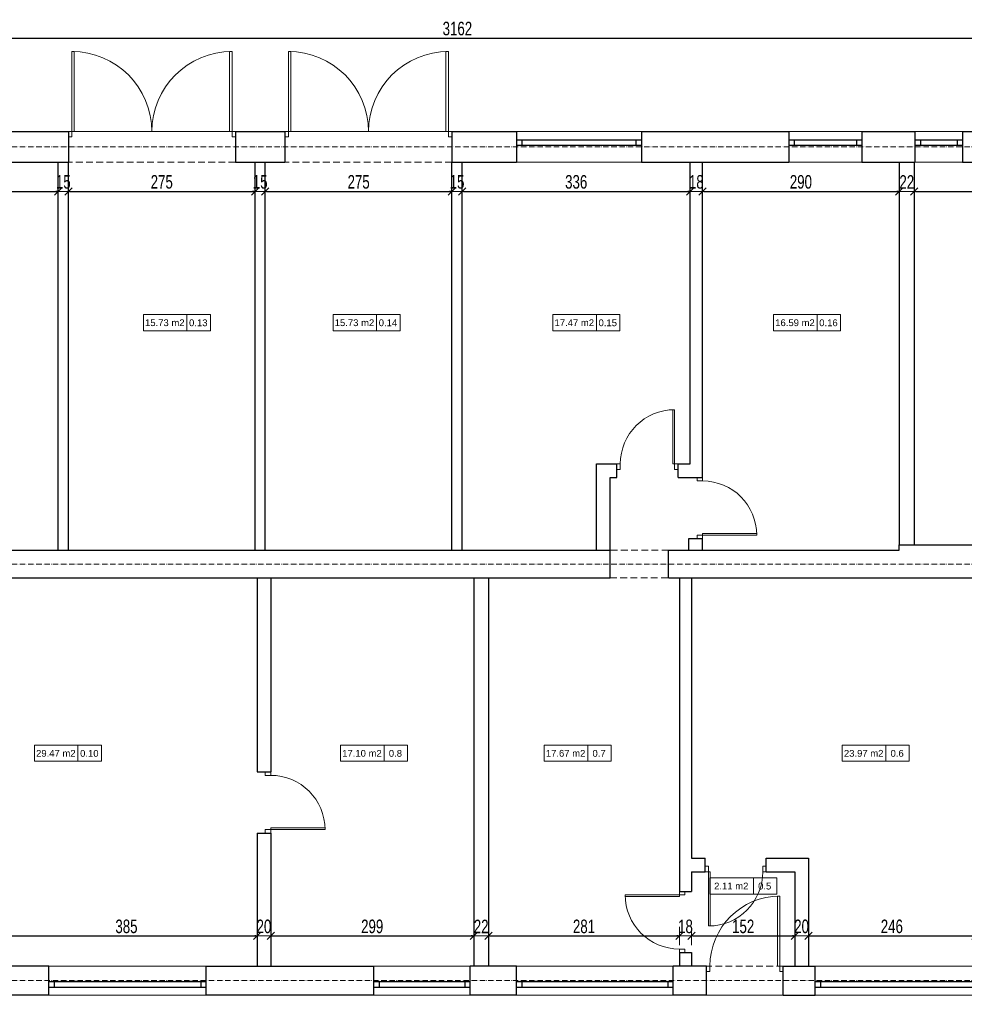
# Model space of a CAD drawing. Header units: inches. Extents: x -8638 to 29969, y -39 to 37625.
# Tile 15 of 18: x 18257 to 19648, y 13057 to 14508. Entities that reach past the tile are written whole.
import ezdxf
from ezdxf.enums import TextEntityAlignment as Align

# ---------------------------------------------------------------- set-up
doc = ezdxf.new("R2010")
doc.units = ezdxf.units.IN
doc.header["$MEASUREMENT"] = 0
doc.linetypes.add('DASHED', pattern=[15, 10, -5])
doc.linetypes.add('GAP', pattern=[3, 2, -0.5, 0, -0.5])
doc.layers.get('0').update_dxf_attribs({"lineweight": 0})
doc.layers.get('Defpoints').update_dxf_attribs({"lineweight": 0})
for name, color, linetype, lineweight in [('AA_OPIS_TABELKI_009', 7, 'Continuous', 0), ('AA_PRZ_SCIANY_030', 10, 'Continuous', 30), ('AA_PRZERYWANE', 251, 'DASHED', 0), ('AA_STOLARKA DRZW_009', 7, 'Continuous', 0), ('AA_WIDOK_009', 7, 'Continuous', 0), ('AA_WYMIAR', 157, 'Continuous', 0), ('isa_V9BAE0E40C946046_B19A2E0E40DD480C4L21BAE0E40DD48147Usr', 7, 'Continuous', 25)]:
    doc.layers.add(name, color=color, linetype=linetype, lineweight=lineweight)
doc.layers.add('AA_STOLARKA_OKNA', color=2, linetype='Continuous')
doc.styles.add('100ROMAN', font='arial.ttf', dxfattribs={"width": 0.7})
doc.styles.add('arial', font='arial.ttf', dxfattribs={"width": 0.9, "height": 1.5})
doc.dimstyles.new('1_100', dxfattribs={"dimtxt": 20, "dimasz": 1.8, "dimexe": 0.18, "dimexo": 0.0625, "dimgap": 4, "dimtad": 1, "dimtoh": 1, "dimdec": 0, "dimzin": 0, "dimdsep": 46, "dimtxsty": '100ROMAN', "dimblk": 'ST', "dimcen": 0, "dimse1": 1, "dimse2": 1, "dimclrd": 256, "dimclrt": 256, "dimadec": 0, "dimazin": 0, "dimtfac": 1, "dimtdec": 0, "dimtix": 1, "dimtofl": 0, "dimtmove": 1, "dimatfit": 2, "dimldrblk": 'DOTSMALL', "dimfxl": 1, "dimtolj": 1, "dimtzin": 0, "dimarcsym": 0})

# ---------------------------------------------------------------- blocks, each defined once
blk = doc.blocks.new('*U3509')
for points in [[(-85, 0), (-85, 8), (-90, 8), (-90, 0)], [(-7.5, 0), (-5, 0), (-5, -80), (-7.5, -80)], [(0, 0), (0, 8), (-5, 8), (-5, 0)]]:
    blk.add_lwpolyline(points, close=True)
blk.add_arc((-5, 0), 80, 180, 270)
blk = doc.blocks.new('*U3505')
for points in [[(-85, 0), (-85, 8), (-90, 8), (-90, 0)], [(-7.5, 0), (-5, 0), (-5, -80), (-7.5, -80)], [(0, 0), (0, 8), (-5, 8), (-5, 0)]]:
    blk.add_lwpolyline(points, close=True)
blk.add_arc((-5, 0), 80, 180, 270)
blk = doc.blocks.new('*U3511')
for points in [[(-108, 0), (-108, 8), (-113, 8), (-113, 0)], [(-8.3, 0), (-5, 0), (-5, -103), (-8.3, -103)], [(0, 0), (0, 8), (-5, 8), (-5, 0)]]:
    blk.add_lwpolyline(points, close=True)
blk.add_arc((-5, 0), 103, 180, 270)
blk = doc.blocks.new('*U3513')
for points in [[(-85, 0), (-85, 8), (-90, 8), (-90, 0)], [(-7.5, 0), (-5, 0), (-5, -80), (-7.5, -80)], [(0, 0), (0, 8), (-5, 8), (-5, 0)]]:
    blk.add_lwpolyline(points, close=True)
blk.add_arc((-5, 0), 80, 180, 270)
blk = doc.blocks.new('TABELKA POWIERZCHNIE')
at = {"layer": 'AA_OPIS_TABELKI_009'}
blk.add_line((656700946, 556572823.1), (656700946, 556572799.1), dxfattribs=at)
blk.add_lwpolyline([(656700881.9, 556572823.1), (656700980.5, 556572823.1), (656700980.5, 556572799.1), (656700881.9, 556572799.1)], close=True, dxfattribs=at)
at = {"layer": 'AA_OPIS_TABELKI_009', "style": 'arial'}
for tag, p in [('POW', (656700913.4, 556572805.9)), ('NR', (656700962.7, 556572805.8))]:
    blk.add_attdef(tag, text='', height=10, dxfattribs=at).set_placement(p, align=Align.CENTER)
blk = doc.blocks.new('ST')
at = {"color": 0}
for p, q in [((7.5, 0), (-7.5, 0)), ((-3, -3), (3, 3)), ((0, 7.5), (0, -7.5))]:
    blk.add_line(p, q, dxfattribs=at)
blk = doc.blocks.new('*D3518')
at = {"layer": 'AA_WYMIAR', "lineweight": -2}
blk.add_line((18017.3, 14254.9), (18311.7, 14254.9), dxfattribs=at)
at = {"layer": 'Defpoints', "color": 0}
for p in [(18015.5, 14298.2), (18313.5, 14298.2), (18313.5, 14254.9)]:
    blk.add_point(p, dxfattribs=at)
at = {"layer": 'AA_WYMIAR', "lineweight": -2, "xscale": 1.8, "yscale": 1.8, "zscale": 1.8, "rotation": 180}
blk.add_blockref('ST', (18015.5, 14254.9), dxfattribs=at)
at = {"layer": 'AA_WYMIAR', "lineweight": -2, "xscale": 1.8, "yscale": 1.8, "zscale": 1.8}
blk.add_blockref('ST', (18313.5, 14254.9), dxfattribs=at)
at = {"layer": 'AA_WYMIAR', "insert": (18164.5, 14268.9), "char_height": 20, "attachment_point": 5, "style": '100ROMAN'}
blk.add_mtext('\\A1;298', dxfattribs=at)
blk = doc.blocks.new('_DotSmall')
at = {"color": 0, "linetype": 'ByBlock', "const_width": 0.5}
blk.add_lwpolyline([(-0.0625, 0, 1), (0.0625, 0, 1)], format="xyb", close=True, dxfattribs=at)
blk = doc.blocks.new('*D3519')
at = {"layer": 'AA_WYMIAR', "lineweight": -2}
for p, q in [((18311.7, 14254.9), (18309.9, 14254.9)), ((18330.3, 14254.9), (18332.1, 14254.9))]:
    blk.add_line(p, q, dxfattribs=at)
at = {"layer": 'Defpoints', "color": 0}
for p in [(18313.5, 14298.2), (18328.5, 14298.2), (18328.5, 14254.9)]:
    blk.add_point(p, dxfattribs=at)
at = {"layer": 'AA_WYMIAR', "lineweight": -2, "xscale": 1.8, "yscale": 1.8, "zscale": 1.8}
blk.add_blockref('ST', (18313.5, 14254.9), dxfattribs=at)
at = {"layer": 'AA_WYMIAR', "lineweight": -2, "xscale": 1.8, "yscale": 1.8, "zscale": 1.8, "rotation": 180}
blk.add_blockref('ST', (18328.5, 14254.9), dxfattribs=at)
at = {"layer": 'AA_WYMIAR', "insert": (18321, 14268.9), "char_height": 20, "attachment_point": 5, "style": '100ROMAN'}
blk.add_mtext('\\A1;15', dxfattribs=at)
blk = doc.blocks.new('*D3520')
at = {"layer": 'AA_WYMIAR', "lineweight": -2}
blk.add_line((18330.3, 14254.9), (18601.7, 14254.9), dxfattribs=at)
at = {"layer": 'Defpoints', "color": 0}
for p in [(18328.5, 14298.2), (18603.5, 14298.2), (18603.5, 14254.9)]:
    blk.add_point(p, dxfattribs=at)
at = {"layer": 'AA_WYMIAR', "lineweight": -2, "xscale": 1.8, "yscale": 1.8, "zscale": 1.8, "rotation": 180}
blk.add_blockref('ST', (18328.5, 14254.9), dxfattribs=at)
at = {"layer": 'AA_WYMIAR', "lineweight": -2, "xscale": 1.8, "yscale": 1.8, "zscale": 1.8}
blk.add_blockref('ST', (18603.5, 14254.9), dxfattribs=at)
at = {"layer": 'AA_WYMIAR', "insert": (18466, 14268.9), "char_height": 20, "attachment_point": 5, "style": '100ROMAN'}
blk.add_mtext('\\A1;275', dxfattribs=at)
blk = doc.blocks.new('*D3521')
at = {"layer": 'AA_WYMIAR', "lineweight": -2}
for p, q in [((18601.7, 14254.9), (18599.9, 14254.9)), ((18620.3, 14254.9), (18622.1, 14254.9))]:
    blk.add_line(p, q, dxfattribs=at)
at = {"layer": 'Defpoints', "color": 0}
for p in [(18603.5, 14298.2), (18618.5, 14298.2), (18618.5, 14254.9)]:
    blk.add_point(p, dxfattribs=at)
at = {"layer": 'AA_WYMIAR', "lineweight": -2, "xscale": 1.8, "yscale": 1.8, "zscale": 1.8}
blk.add_blockref('ST', (18603.5, 14254.9), dxfattribs=at)
at = {"layer": 'AA_WYMIAR', "lineweight": -2, "xscale": 1.8, "yscale": 1.8, "zscale": 1.8, "rotation": 180}
blk.add_blockref('ST', (18618.5, 14254.9), dxfattribs=at)
at = {"layer": 'AA_WYMIAR', "insert": (18611, 14268.9), "char_height": 20, "attachment_point": 5, "style": '100ROMAN'}
blk.add_mtext('\\A1;15', dxfattribs=at)
blk = doc.blocks.new('*D3522')
at = {"layer": 'AA_WYMIAR', "lineweight": -2}
blk.add_line((18620.3, 14254.9), (18891.7, 14254.9), dxfattribs=at)
at = {"layer": 'Defpoints', "color": 0}
for p in [(18618.5, 14298.2), (18893.5, 14298.2), (18893.5, 14254.9)]:
    blk.add_point(p, dxfattribs=at)
at = {"layer": 'AA_WYMIAR', "lineweight": -2, "xscale": 1.8, "yscale": 1.8, "zscale": 1.8, "rotation": 180}
blk.add_blockref('ST', (18618.5, 14254.9), dxfattribs=at)
at = {"layer": 'AA_WYMIAR', "lineweight": -2, "xscale": 1.8, "yscale": 1.8, "zscale": 1.8}
blk.add_blockref('ST', (18893.5, 14254.9), dxfattribs=at)
at = {"layer": 'AA_WYMIAR', "insert": (18756, 14268.9), "char_height": 20, "attachment_point": 5, "style": '100ROMAN'}
blk.add_mtext('\\A1;275', dxfattribs=at)
blk = doc.blocks.new('*D3523')
at = {"layer": 'AA_WYMIAR', "lineweight": -2}
for p, q in [((18891.7, 14254.9), (18889.9, 14254.9)), ((18910.3, 14254.9), (18912.1, 14254.9))]:
    blk.add_line(p, q, dxfattribs=at)
at = {"layer": 'Defpoints', "color": 0}
for p in [(18893.5, 14298.2), (18908.5, 14298.2), (18908.5, 14254.9)]:
    blk.add_point(p, dxfattribs=at)
at = {"layer": 'AA_WYMIAR', "lineweight": -2, "xscale": 1.8, "yscale": 1.8, "zscale": 1.8}
blk.add_blockref('ST', (18893.5, 14254.9), dxfattribs=at)
at = {"layer": 'AA_WYMIAR', "lineweight": -2, "xscale": 1.8, "yscale": 1.8, "zscale": 1.8, "rotation": 180}
blk.add_blockref('ST', (18908.5, 14254.9), dxfattribs=at)
at = {"layer": 'AA_WYMIAR', "insert": (18901, 14268.9), "char_height": 20, "attachment_point": 5, "style": '100ROMAN'}
blk.add_mtext('\\A1;15', dxfattribs=at)
blk = doc.blocks.new('*D3524')
at = {"layer": 'AA_WYMIAR', "lineweight": -2}
blk.add_line((18910.3, 14254.9), (19242.7, 14254.9), dxfattribs=at)
at = {"layer": 'Defpoints', "color": 0}
for p in [(18908.5, 14298.2), (19244.5, 14298.2), (19244.5, 14254.9)]:
    blk.add_point(p, dxfattribs=at)
at = {"layer": 'AA_WYMIAR', "lineweight": -2, "xscale": 1.8, "yscale": 1.8, "zscale": 1.8, "rotation": 180}
blk.add_blockref('ST', (18908.5, 14254.9), dxfattribs=at)
at = {"layer": 'AA_WYMIAR', "lineweight": -2, "xscale": 1.8, "yscale": 1.8, "zscale": 1.8}
blk.add_blockref('ST', (19244.5, 14254.9), dxfattribs=at)
at = {"layer": 'AA_WYMIAR', "insert": (19076.5, 14268.9), "char_height": 20, "attachment_point": 5, "style": '100ROMAN'}
blk.add_mtext('\\A1;336', dxfattribs=at)
blk = doc.blocks.new('*D3525')
at = {"layer": 'AA_WYMIAR', "lineweight": -2}
for p, q in [((19242.7, 14254.9), (19240.9, 14254.9)), ((19264.3, 14254.9), (19266.1, 14254.9))]:
    blk.add_line(p, q, dxfattribs=at)
at = {"layer": 'Defpoints', "color": 0}
for p in [(19244.5, 14298.2), (19262.5, 14298.2), (19262.5, 14254.9)]:
    blk.add_point(p, dxfattribs=at)
at = {"layer": 'AA_WYMIAR', "lineweight": -2, "xscale": 1.8, "yscale": 1.8, "zscale": 1.8}
blk.add_blockref('ST', (19244.5, 14254.9), dxfattribs=at)
at = {"layer": 'AA_WYMIAR', "lineweight": -2, "xscale": 1.8, "yscale": 1.8, "zscale": 1.8, "rotation": 180}
blk.add_blockref('ST', (19262.5, 14254.9), dxfattribs=at)
at = {"layer": 'AA_WYMIAR', "insert": (19253.5, 14268.9), "char_height": 20, "attachment_point": 5, "style": '100ROMAN'}
blk.add_mtext('\\A1;18', dxfattribs=at)
blk = doc.blocks.new('*D3526')
at = {"layer": 'AA_WYMIAR', "lineweight": -2}
blk.add_line((19264.3, 14254.9), (19550.7, 14254.9), dxfattribs=at)
at = {"layer": 'Defpoints', "color": 0}
for p in [(19262.5, 14298.2), (19552.5, 14298.2), (19552.5, 14254.9)]:
    blk.add_point(p, dxfattribs=at)
at = {"layer": 'AA_WYMIAR', "lineweight": -2, "xscale": 1.8, "yscale": 1.8, "zscale": 1.8, "rotation": 180}
blk.add_blockref('ST', (19262.5, 14254.9), dxfattribs=at)
at = {"layer": 'AA_WYMIAR', "lineweight": -2, "xscale": 1.8, "yscale": 1.8, "zscale": 1.8}
blk.add_blockref('ST', (19552.5, 14254.9), dxfattribs=at)
at = {"layer": 'AA_WYMIAR', "insert": (19407.5, 14268.9), "char_height": 20, "attachment_point": 5, "style": '100ROMAN'}
blk.add_mtext('\\A1;290', dxfattribs=at)
blk = doc.blocks.new('*D3527')
at = {"layer": 'AA_WYMIAR', "lineweight": -2}
for p, q in [((19550.7, 14254.9), (19548.9, 14254.9)), ((19576.3, 14254.9), (19578.1, 14254.9))]:
    blk.add_line(p, q, dxfattribs=at)
at = {"layer": 'Defpoints', "color": 0}
for p in [(19552.5, 14298.2), (19574.5, 14298.2), (19574.5, 14254.9)]:
    blk.add_point(p, dxfattribs=at)
at = {"layer": 'AA_WYMIAR', "lineweight": -2, "xscale": 1.8, "yscale": 1.8, "zscale": 1.8}
blk.add_blockref('ST', (19552.5, 14254.9), dxfattribs=at)
at = {"layer": 'AA_WYMIAR', "lineweight": -2, "xscale": 1.8, "yscale": 1.8, "zscale": 1.8, "rotation": 180}
blk.add_blockref('ST', (19574.5, 14254.9), dxfattribs=at)
at = {"layer": 'AA_WYMIAR', "insert": (19563.5, 14268.9), "char_height": 20, "attachment_point": 5, "style": '100ROMAN'}
blk.add_mtext('\\A1;22', dxfattribs=at)
blk = doc.blocks.new('*D3528')
at = {"layer": 'AA_WYMIAR', "lineweight": -2}
blk.add_line((19576.3, 14254.9), (19815.7, 14254.9), dxfattribs=at)
at = {"layer": 'Defpoints', "color": 0}
for p in [(19574.5, 14298.2), (19817.5, 14298.2), (19817.5, 14254.9)]:
    blk.add_point(p, dxfattribs=at)
at = {"layer": 'AA_WYMIAR', "lineweight": -2, "xscale": 1.8, "yscale": 1.8, "zscale": 1.8, "rotation": 180}
blk.add_blockref('ST', (19574.5, 14254.9), dxfattribs=at)
at = {"layer": 'AA_WYMIAR', "lineweight": -2, "xscale": 1.8, "yscale": 1.8, "zscale": 1.8}
blk.add_blockref('ST', (19817.5, 14254.9), dxfattribs=at)
at = {"layer": 'AA_WYMIAR', "insert": (19696, 14268.9), "char_height": 20, "attachment_point": 5, "style": '100ROMAN'}
blk.add_mtext('\\A1;243', dxfattribs=at)
blk = doc.blocks.new('*D3541')
at = {"layer": 'AA_WYMIAR', "lineweight": -2}
blk.add_line((18223.3, 13157.5), (18604.7, 13157.5), dxfattribs=at)
at = {"layer": 'Defpoints', "color": 0}
for p in [(18606.5, 13157.5), (18221.5, 13113.2), (18606.5, 13113.2)]:
    blk.add_point(p, dxfattribs=at)
at = {"layer": 'AA_WYMIAR', "lineweight": -2, "xscale": 1.8, "yscale": 1.8, "zscale": 1.8, "rotation": 180}
blk.add_blockref('ST', (18221.5, 13157.5), dxfattribs=at)
at = {"layer": 'AA_WYMIAR', "lineweight": -2, "xscale": 1.8, "yscale": 1.8, "zscale": 1.8}
blk.add_blockref('ST', (18606.5, 13157.5), dxfattribs=at)
at = {"layer": 'AA_WYMIAR', "insert": (18414, 13171.5), "char_height": 20, "attachment_point": 5, "style": '100ROMAN'}
blk.add_mtext('\\A1;385', dxfattribs=at)
blk = doc.blocks.new('*D3542')
at = {"layer": 'AA_WYMIAR', "lineweight": -2}
for p, q in [((18604.7, 13157.5), (18602.9, 13157.5)), ((18628.3, 13157.5), (18630.1, 13157.5))]:
    blk.add_line(p, q, dxfattribs=at)
at = {"layer": 'Defpoints', "color": 0}
for p in [(18626.5, 13157.5), (18606.5, 13113.2), (18626.5, 13113.2)]:
    blk.add_point(p, dxfattribs=at)
at = {"layer": 'AA_WYMIAR', "lineweight": -2, "xscale": 1.8, "yscale": 1.8, "zscale": 1.8}
blk.add_blockref('ST', (18606.5, 13157.5), dxfattribs=at)
at = {"layer": 'AA_WYMIAR', "lineweight": -2, "xscale": 1.8, "yscale": 1.8, "zscale": 1.8, "rotation": 180}
blk.add_blockref('ST', (18626.5, 13157.5), dxfattribs=at)
at = {"layer": 'AA_WYMIAR', "insert": (18616.5, 13171.5), "char_height": 20, "attachment_point": 5, "style": '100ROMAN'}
blk.add_mtext('\\A1;20', dxfattribs=at)
blk = doc.blocks.new('*D3543')
at = {"layer": 'AA_WYMIAR', "lineweight": -2}
blk.add_line((18628.3, 13157.5), (18923.7, 13157.5), dxfattribs=at)
at = {"layer": 'Defpoints', "color": 0}
for p in [(18925.5, 13157.5), (18626.5, 13113.2), (18925.5, 13113.2)]:
    blk.add_point(p, dxfattribs=at)
at = {"layer": 'AA_WYMIAR', "lineweight": -2, "xscale": 1.8, "yscale": 1.8, "zscale": 1.8, "rotation": 180}
blk.add_blockref('ST', (18626.5, 13157.5), dxfattribs=at)
at = {"layer": 'AA_WYMIAR', "lineweight": -2, "xscale": 1.8, "yscale": 1.8, "zscale": 1.8}
blk.add_blockref('ST', (18925.5, 13157.5), dxfattribs=at)
at = {"layer": 'AA_WYMIAR', "insert": (18776, 13171.5), "char_height": 20, "attachment_point": 5, "style": '100ROMAN'}
blk.add_mtext('\\A1;299', dxfattribs=at)
blk = doc.blocks.new('*D3544')
at = {"layer": 'AA_WYMIAR', "lineweight": -2}
for p, q in [((18923.7, 13157.5), (18921.9, 13157.5)), ((18949.3, 13157.5), (18951.1, 13157.5))]:
    blk.add_line(p, q, dxfattribs=at)
at = {"layer": 'Defpoints', "color": 0}
for p in [(18947.5, 13157.5), (18925.5, 13113.2), (18947.5, 13113.2)]:
    blk.add_point(p, dxfattribs=at)
at = {"layer": 'AA_WYMIAR', "lineweight": -2, "xscale": 1.8, "yscale": 1.8, "zscale": 1.8}
blk.add_blockref('ST', (18925.5, 13157.5), dxfattribs=at)
at = {"layer": 'AA_WYMIAR', "lineweight": -2, "xscale": 1.8, "yscale": 1.8, "zscale": 1.8, "rotation": 180}
blk.add_blockref('ST', (18947.5, 13157.5), dxfattribs=at)
at = {"layer": 'AA_WYMIAR', "insert": (18936.5, 13171.5), "char_height": 20, "attachment_point": 5, "style": '100ROMAN'}
blk.add_mtext('\\A1;22', dxfattribs=at)
blk = doc.blocks.new('*D3545')
at = {"layer": 'AA_WYMIAR', "lineweight": -2}
blk.add_line((18949.3, 13157.5), (19226.7, 13157.5), dxfattribs=at)
at = {"layer": 'Defpoints', "color": 0}
for p in [(19228.5, 13157.5), (18947.5, 13113.2), (19228.5, 13113.2)]:
    blk.add_point(p, dxfattribs=at)
at = {"layer": 'AA_WYMIAR', "lineweight": -2, "xscale": 1.8, "yscale": 1.8, "zscale": 1.8, "rotation": 180}
blk.add_blockref('ST', (18947.5, 13157.5), dxfattribs=at)
at = {"layer": 'AA_WYMIAR', "lineweight": -2, "xscale": 1.8, "yscale": 1.8, "zscale": 1.8}
blk.add_blockref('ST', (19228.5, 13157.5), dxfattribs=at)
at = {"layer": 'AA_WYMIAR', "insert": (19088, 13171.5), "char_height": 20, "attachment_point": 5, "style": '100ROMAN'}
blk.add_mtext('\\A1;281', dxfattribs=at)
blk = doc.blocks.new('*D3546')
at = {"layer": 'AA_WYMIAR', "lineweight": -2}
for p, q in [((19226.7, 13157.5), (19224.9, 13157.5)), ((19248.3, 13157.5), (19250.1, 13157.5))]:
    blk.add_line(p, q, dxfattribs=at)
at = {"layer": 'Defpoints', "color": 0}
for p in [(19246.5, 13157.5), (19228.5, 13113.2), (19246.5, 13113.2)]:
    blk.add_point(p, dxfattribs=at)
at = {"layer": 'AA_WYMIAR', "lineweight": -2, "xscale": 1.8, "yscale": 1.8, "zscale": 1.8}
blk.add_blockref('ST', (19228.5, 13157.5), dxfattribs=at)
at = {"layer": 'AA_WYMIAR', "lineweight": -2, "xscale": 1.8, "yscale": 1.8, "zscale": 1.8, "rotation": 180}
blk.add_blockref('ST', (19246.5, 13157.5), dxfattribs=at)
at = {"layer": 'AA_WYMIAR', "insert": (19237.5, 13171.5), "char_height": 20, "attachment_point": 5, "style": '100ROMAN'}
blk.add_mtext('\\A1;18', dxfattribs=at)
blk = doc.blocks.new('*D3547')
at = {"layer": 'AA_WYMIAR', "lineweight": -2}
blk.add_line((19248.3, 13157.5), (19396.7, 13157.5), dxfattribs=at)
at = {"layer": 'Defpoints', "color": 0}
for p in [(19398.5, 13157.5), (19246.5, 13113.2), (19398.5, 13113.2)]:
    blk.add_point(p, dxfattribs=at)
at = {"layer": 'AA_WYMIAR', "lineweight": -2, "xscale": 1.8, "yscale": 1.8, "zscale": 1.8, "rotation": 180}
blk.add_blockref('ST', (19246.5, 13157.5), dxfattribs=at)
at = {"layer": 'AA_WYMIAR', "lineweight": -2, "xscale": 1.8, "yscale": 1.8, "zscale": 1.8}
blk.add_blockref('ST', (19398.5, 13157.5), dxfattribs=at)
at = {"layer": 'AA_WYMIAR', "insert": (19322.5, 13171.5), "char_height": 20, "attachment_point": 5, "style": '100ROMAN'}
blk.add_mtext('\\A1;152', dxfattribs=at)
blk = doc.blocks.new('*D3548')
at = {"layer": 'AA_WYMIAR', "lineweight": -2}
for p, q in [((19396.7, 13157.5), (19394.9, 13157.5)), ((19420.3, 13157.5), (19422.1, 13157.5))]:
    blk.add_line(p, q, dxfattribs=at)
at = {"layer": 'Defpoints', "color": 0}
for p in [(19418.5, 13157.5), (19398.5, 13113.2), (19418.5, 13113.2)]:
    blk.add_point(p, dxfattribs=at)
at = {"layer": 'AA_WYMIAR', "lineweight": -2, "xscale": 1.8, "yscale": 1.8, "zscale": 1.8}
blk.add_blockref('ST', (19398.5, 13157.5), dxfattribs=at)
at = {"layer": 'AA_WYMIAR', "lineweight": -2, "xscale": 1.8, "yscale": 1.8, "zscale": 1.8, "rotation": 180}
blk.add_blockref('ST', (19418.5, 13157.5), dxfattribs=at)
at = {"layer": 'AA_WYMIAR', "insert": (19408.5, 13171.5), "char_height": 20, "attachment_point": 5, "style": '100ROMAN'}
blk.add_mtext('\\A1;20', dxfattribs=at)
blk = doc.blocks.new('*D3549')
at = {"layer": 'AA_WYMIAR', "lineweight": -2}
blk.add_line((19420.3, 13157.5), (19662.7, 13157.5), dxfattribs=at)
at = {"layer": 'Defpoints', "color": 0}
for p in [(19664.5, 13157.5), (19418.5, 13113.2), (19664.5, 13113.2)]:
    blk.add_point(p, dxfattribs=at)
at = {"layer": 'AA_WYMIAR', "lineweight": -2, "xscale": 1.8, "yscale": 1.8, "zscale": 1.8, "rotation": 180}
blk.add_blockref('ST', (19418.5, 13157.5), dxfattribs=at)
at = {"layer": 'AA_WYMIAR', "lineweight": -2, "xscale": 1.8, "yscale": 1.8, "zscale": 1.8}
blk.add_blockref('ST', (19664.5, 13157.5), dxfattribs=at)
at = {"layer": 'AA_WYMIAR', "insert": (19541.5, 13171.5), "char_height": 20, "attachment_point": 5, "style": '100ROMAN'}
blk.add_mtext('\\A1;246', dxfattribs=at)
blk = doc.blocks.new('*D3556')
at = {"layer": 'AA_WYMIAR', "lineweight": -2}
blk.add_line((17322.3, 14480.9), (20480.7, 14480.9), dxfattribs=at)
at = {"layer": 'Defpoints', "color": 0}
for p in [(20482.5, 14480.9), (17320.5, 14343.2), (20482.5, 14343.2)]:
    blk.add_point(p, dxfattribs=at)
at = {"layer": 'AA_WYMIAR', "lineweight": -2, "xscale": 1.8, "yscale": 1.8, "zscale": 1.8, "rotation": 180}
blk.add_blockref('ST', (17320.5, 14480.9), dxfattribs=at)
at = {"layer": 'AA_WYMIAR', "lineweight": -2, "xscale": 1.8, "yscale": 1.8, "zscale": 1.8}
blk.add_blockref('ST', (20482.5, 14480.9), dxfattribs=at)
at = {"layer": 'AA_WYMIAR', "insert": (18901.5, 14494.9), "char_height": 20, "attachment_point": 5, "style": '100ROMAN'}
blk.add_mtext('\\A1;3162', dxfattribs=at)
blk = doc.blocks.new('*D3557')
at = {"layer": 'AA_WYMIAR', "lineweight": -2}
blk.add_line((17255, 14341.4), (17255, 13072), dxfattribs=at)
at = {"layer": 'Defpoints', "color": 0}
for p in [(20482.5, 14343.2), (17255, 13070.2), (20482.5, 13070.2)]:
    blk.add_point(p, dxfattribs=at)
at = {"layer": 'AA_WYMIAR', "lineweight": -2, "xscale": 1.8, "yscale": 1.8, "zscale": 1.8}
for p, rotation in [((17255, 14343.2), 90), ((17255, 13070.2), 270)]:
    blk.add_blockref('ST', p, dxfattribs=dict(at, rotation=rotation))
at = {"layer": 'AA_WYMIAR', "insert": (17241, 13706.7), "char_height": 20, "attachment_point": 5, "rotation": 90, "style": '100ROMAN'}
blk.add_mtext('\\A1;1273', dxfattribs=at)

msp = doc.modelspace()

# ---------------------------------------------------------------- linework, layer by layer
at = {"layer": 'AA_PRZ_SCIANY_030', "color": 0}
for p, q in [((18225.5, 14343.2), (18328.5, 14343.2)), ((18328.5, 14343.2), (18328.5, 14298.2)), ((18574.5, 14343.2), (18574.5, 14298.2)), ((18574.5, 14343.2), (18647.5, 14343.2)), ((18647.5, 14343.2), (18647.5, 14298.2)), ((18893.5, 14343.2), (18893.5, 14298.2)), ((18893.5, 14343.2), (18988.5, 14343.2)), ((18988.5, 14343.2), (18988.5, 14298.2)), ((19172.5, 14343.2), (19172.5, 14298.2)), ((19172.5, 14343.2), (19389.5, 14343.2)), ((19389.5, 14343.2), (19389.5, 14298.2)), ((19497.5, 14343.2), (19497.5, 14298.2)), ((19497.5, 14343.2), (19575.5, 14343.2)), ((19575.5, 14343.2), (19575.5, 14298.2)), ((19645.5, 14343.2), (19645.5, 14298.2)), ((19645.5, 14343.2), (19693.5, 14343.2)), ((18225.5, 14298.2), (18328.5, 14298.2)), ((18313.5, 13726.2), (18313.5, 14298.2)), ((18328.5, 13726.2), (18328.5, 14298.2)), ((18574.5, 14298.2), (18647.5, 14298.2)), ((18603.5, 13726.2), (18603.5, 14298.2)), ((18618.5, 13726.2), (18618.5, 14298.2)), ((18893.5, 14298.2), (18988.5, 14298.2)), ((18893.5, 13726.2), (18893.5, 14298.2)), ((18908.5, 13726.2), (18908.5, 14298.2)), ((19172.5, 14298.2), (19389.5, 14298.2)), ((19244.5, 13853.2), (19244.5, 14298.2)), ((19262.5, 13833.2), (19262.5, 14298.2)), ((19497.5, 14298.2), (19575.5, 14298.2)), ((19552.5, 14298.2), (19552.5, 13734.2)), ((19574.5, 14298.2), (19574.5, 13734.2)), ((19645.5, 14298.2), (19704, 14298.2)), ((19106.5, 13726.2), (19106.5, 13853.2)), ((19106.5, 13853.2), (19136.5, 13853.2)), ((19136.5, 13833.2), (19136.5, 13853.2)), ((19226.5, 13853.2), (19244.5, 13853.2)), ((19226.5, 13833.2), (19226.5, 13853.2)), ((19126.5, 13726.2), (19126.5, 13833.2)), ((19126.5, 13833.2), (19136.5, 13833.2)), ((19226.5, 13833.2), (19262.5, 13833.2)), ((19242.5, 13726.2), (19242.5, 13743.2)), ((19242.5, 13743.2), (19262.5, 13743.2)), ((19262.5, 13726.2), (19262.5, 13743.2)), ((19552.5, 13734.2), (19817.5, 13734.2)), ((19552.5, 13726.2), (19552.5, 13734.2)), ((17950.5, 13726.2), (19126.5, 13726.2)), ((19126.5, 13685.2), (19126.5, 13726.2)), ((19212.5, 13726.2), (19552.5, 13726.2)), ((19212.5, 13685.2), (19212.5, 13726.2)), ((17950.5, 13685.2), (19126.5, 13685.2)), ((18606.5, 13685.2), (18606.5, 13399.2)), ((18626.5, 13685.2), (18626.5, 13399.2)), ((18925.5, 13685.2), (18925.5, 13113.2)), ((18947.5, 13685.2), (18947.5, 13113.2)), ((19212.5, 13685.2), (19817.5, 13685.2)), ((19228.5, 13685.2), (19228.5, 13223.2)), ((19246.5, 13685.2), (19246.5, 13272.2)), ((18606.5, 13399.2), (18626.5, 13399.2)), ((18606.5, 13309.2), (18606.5, 13113.2)), ((18606.5, 13309.2), (18626.5, 13309.2)), ((18626.5, 13309.2), (18626.5, 13113.2)), ((19246.5, 13272.2), (19266.5, 13272.2)), ((19266.5, 13252.2), (19266.5, 13272.2)), ((19356.5, 13272.2), (19418.5, 13272.2)), ((19356.5, 13252.2), (19356.5, 13272.2)), ((19418.5, 13272.2), (19418.5, 13113.2)), ((19246.5, 13252.2), (19246.5, 13223.2)), ((19246.5, 13252.2), (19266.5, 13252.2)), ((19356.5, 13252.2), (19398.5, 13252.2)), ((19398.5, 13252.2), (19398.5, 13113.2)), ((19228.5, 13223.2), (19246.5, 13223.2)), ((19228.5, 13133.2), (19228.5, 13113.2)), ((19228.5, 13133.2), (19246.5, 13133.2)), ((19246.5, 13133.2), (19246.5, 13113.2)), ((18299.5, 13113.2), (18176.5, 13113.2)), ((18299.5, 13070.2), (18299.5, 13113.2)), ((18531.5, 13070.2), (18531.5, 13113.2)), ((18531.5, 13113.2), (18778.5, 13113.2)), ((18778.5, 13070.2), (18778.5, 13113.2)), ((18920.5, 13070.2), (18920.5, 13113.2)), ((18988.5, 13113.2), (18920.5, 13113.2)), ((18988.5, 13070.2), (18988.5, 13113.2)), ((19219.5, 13070.2), (19219.5, 13113.2)), ((19268.5, 13113.2), (19219.5, 13113.2)), ((19268.5, 13070.2), (19268.5, 13113.2)), ((19381.5, 13070.2), (19381.5, 13113.2)), ((19381.5, 13113.2), (19428.7, 13113.2)), ((19428.5, 13070.2), (19428.5, 13113.2)), ((18299.5, 13070.2), (18176.5, 13070.2)), ((18778.5, 13070.2), (18531.5, 13070.2)), ((18988.5, 13070.2), (18920.5, 13070.2)), ((19268.5, 13070.2), (19219.5, 13070.2)), ((19381.5, 13070.2), (19428.7, 13070.2))]:
    msp.add_line(p, q, dxfattribs=at)
at = {"layer": 'AA_PRZERYWANE', "color": 0}
for p, q in [((18574.5, 14298.2), (18328.5, 14298.2)), ((18893.5, 14298.2), (18647.5, 14298.2)), ((19212.5, 13726.2), (19126.5, 13726.2)), ((19126.5, 13685.2), (19212.5, 13685.2)), ((19381.5, 13113.2), (19268.5, 13113.2))]:
    msp.add_line(p, q, dxfattribs=at)
at = {"layer": 'AA_STOLARKA DRZW_009', "color": 0}
for points in [[(18337.2, 14343.2), (18333.5, 14343.2), (18333.5, 14461.3), (18337.2, 14461.3)], [(18565.7, 14343.2), (18569.5, 14343.2), (18569.5, 14461.3), (18565.7, 14461.3)], [(18656.2, 14343.2), (18652.5, 14343.2), (18652.5, 14461.3), (18656.2, 14461.3)], [(18884.7, 14343.2), (18888.5, 14343.2), (18888.5, 14461.3), (18884.7, 14461.3)], [(18328.5, 14343.2), (18328.5, 14335.2), (18333.5, 14335.2), (18333.5, 14343.2)], [(18574.5, 14343.2), (18574.5, 14335.2), (18569.5, 14335.2), (18569.5, 14343.2)], [(18647.5, 14343.2), (18647.5, 14335.2), (18652.5, 14335.2), (18652.5, 14343.2)], [(18893.5, 14343.2), (18893.5, 14335.2), (18888.5, 14335.2), (18888.5, 14343.2)]]:
    msp.add_lwpolyline(points, close=True, dxfattribs=at)
for centre, start, end in [((18333.5, 14343.2), 0, 90), ((18569.5, 14343.2), 90, 180), ((18652.5, 14343.2), 0, 90), ((18888.5, 14343.2), 90, 180)]:
    msp.add_arc(centre, 118, start, end, dxfattribs=at)
at = {"layer": 'AA_STOLARKA_OKNA', "color": 0}
for p, q in [((18988.5, 14331.2), (19172.5, 14331.2)), ((18996.5, 14331.2), (18996.5, 14323.2)), ((19164.5, 14331.2), (19164.5, 14323.2)), ((19389.5, 14331.2), (19497.5, 14331.2)), ((19397.5, 14331.2), (19397.5, 14323.2)), ((19489.5, 14331.2), (19489.5, 14323.2)), ((19575.5, 14331.2), (19645.5, 14331.2)), ((19583.5, 14331.2), (19583.5, 14323.2)), ((19637.5, 14331.2), (19637.5, 14323.2)), ((18988.5, 14323.2), (19172.5, 14323.2)), ((19389.5, 14323.2), (19497.5, 14323.2)), ((19575.5, 14323.2), (19645.5, 14323.2)), ((18299.5, 13090.2), (18531.5, 13090.2)), ((18299.5, 13082.2), (18531.5, 13082.2)), ((18307.5, 13090.2), (18307.5, 13082.2)), ((18523.5, 13090.2), (18523.5, 13082.2)), ((18778.5, 13090.2), (18920.5, 13090.2)), ((18778.5, 13082.2), (18920.5, 13082.2)), ((18786.5, 13090.2), (18786.5, 13082.2)), ((18912.5, 13090.2), (18912.5, 13082.2)), ((18988.5, 13090.2), (19219.5, 13090.2)), ((18988.5, 13082.2), (19219.5, 13082.2)), ((18996.5, 13090.2), (18996.5, 13082.2)), ((19211.5, 13090.2), (19211.5, 13082.2)), ((19428.5, 13090.2), (19660.5, 13090.2)), ((19428.5, 13082.2), (19660.5, 13082.2)), ((19436.5, 13090.2), (19436.5, 13082.2))]:
    msp.add_line(p, q, dxfattribs=at)
at = {"layer": 'AA_WIDOK_009', "color": 0}
for p, q in [((18574.5, 14343.2), (18328.5, 14343.2)), ((18893.5, 14343.2), (18647.5, 14343.2)), ((19172.5, 14343.2), (18988.5, 14343.2)), ((19497.5, 14343.2), (19389.5, 14343.2)), ((19645.5, 14343.2), (19575.5, 14343.2)), ((19172.5, 14298.2), (18988.5, 14298.2)), ((19497.5, 14298.2), (19389.5, 14298.2)), ((19645.5, 14298.2), (19575.5, 14298.2)), ((18531.5, 13113.2), (18299.5, 13113.2)), ((18920.5, 13113.2), (18778.5, 13113.2)), ((19219.5, 13113.2), (18988.5, 13113.2)), ((19660.5, 13113.2), (19428.7, 13113.2)), ((18531.5, 13070.2), (18299.5, 13070.2)), ((18920.5, 13070.2), (18778.5, 13070.2)), ((19219.5, 13070.2), (18988.5, 13070.2)), ((19381.5, 13070.2), (19268.5, 13070.2)), ((19660.5, 13070.2), (19428.7, 13070.2))]:
    msp.add_line(p, q, dxfattribs=at)
at = {"layer": 'isa_V9BAE0E40C946046_B19A2E0E40DD480C4L21BAE0E40DD48147Usr', "linetype": 'GAP', "lineweight": 0, "ltscale": 4}
for p, q in [((20600.3, 14320.7), (17218.3, 14320.7)), ((20600.3, 13705.7), (17218.3, 13705.7)), ((20600.3, 13091.7), (17218.3, 13091.7))]:
    msp.add_line(p, q, dxfattribs=at)

# ---------------------------------------------------------------- block references
at = {"layer": 'AA_OPIS_TABELKI_009', "color": 0}
for p, values in [((-656682442.9, -556558749.5), {'NR': '0.13', 'POW': '15.73 m2'}), ((-656682163.5, -556558749.5), {'NR': '0.14', 'POW': '15.73 m2'}), ((-656681839.7, -556558749.5), {'NR': '0.15', 'POW': '17.47 m2'}), ((-656681514.6, -556558749.5), {'NR': '0.16', 'POW': '16.59 m2'}), ((-656682603.4, -556559384.2), {'NR': '0.10', 'POW': '29.47 m2'}), ((-656682152.5, -556559384.2), {'NR': '0.8', 'POW': '17.10 m2'}), ((-656681852.5, -556559384.2), {'NR': '0.7', 'POW': '17.67 m2'}), ((-656681413.4, -556559384.2), {'NR': '0.6', 'POW': '23.97 m2'}), ((-656681608.5, -556559579.8), {'NR': '0.5', 'POW': '2.11 m2'})]:
    msp.add_blockref('TABELKA POWIERZCHNIE', p, dxfattribs=at).add_auto_attribs(values)
at = {"layer": 'AA_STOLARKA DRZW_009', "color": 0, "xscale": -1}
for name, p, rotation in [('*U3513', (19226.5, 13853.2), 180), ('*U3509', (19262.5, 13743.2), 89.99999999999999), ('*U3509', (18626.5, 13309.2), 89.99999999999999), ('*U3505', (19228.5, 13223.2), 270), ('*U3511', (19381.5, 13113.2), 180)]:
    msp.add_blockref(name, p, dxfattribs=dict(at, rotation=rotation))
msp.add_blockref('*U3505', (19266.5, 13252.2), dxfattribs=at)

# ---------------------------------------------------------------- dimensions: what is measured, and where the dimension line sits
at = {"layer": 'AA_WYMIAR', "color": 0}
for base, p1, p2, picture, middle in [((20482.5, 14480.9), (17320.5, 14343.2), (20482.5, 14343.2), '*D3556', (18901.5, 14494.9)), ((18313.5, 14254.9), (18015.5, 14298.2), (18313.5, 14298.2), '*D3518', (18164.5, 14268.9)), ((18328.5, 14254.9), (18313.5, 14298.2), (18328.5, 14298.2), '*D3519', (18321, 14268.9)), ((18603.5, 14254.9), (18328.5, 14298.2), (18603.5, 14298.2), '*D3520', (18466, 14268.9)), ((18618.5, 14254.9), (18603.5, 14298.2), (18618.5, 14298.2), '*D3521', (18611, 14268.9)), ((18893.5, 14254.9), (18618.5, 14298.2), (18893.5, 14298.2), '*D3522', (18756, 14268.9)), ((18908.5, 14254.9), (18893.5, 14298.2), (18908.5, 14298.2), '*D3523', (18901, 14268.9)), ((19244.5, 14254.9), (18908.5, 14298.2), (19244.5, 14298.2), '*D3524', (19076.5, 14268.9)), ((19262.5, 14254.9), (19244.5, 14298.2), (19262.5, 14298.2), '*D3525', (19253.5, 14268.9)), ((19552.5, 14254.9), (19262.5, 14298.2), (19552.5, 14298.2), '*D3526', (19407.5, 14268.9)), ((19574.5, 14254.9), (19552.5, 14298.2), (19574.5, 14298.2), '*D3527', (19563.5, 14268.9)), ((19817.5, 14254.9), (19574.5, 14298.2), (19817.5, 14298.2), '*D3528', (19696, 14268.9)), ((18606.5, 13157.5), (18221.5, 13113.2), (18606.5, 13113.2), '*D3541', (18414, 13171.5)), ((18626.5, 13157.5), (18606.5, 13113.2), (18626.5, 13113.2), '*D3542', (18616.5, 13171.5)), ((18925.5, 13157.5), (18626.5, 13113.2), (18925.5, 13113.2), '*D3543', (18776, 13171.5)), ((18947.5, 13157.5), (18925.5, 13113.2), (18947.5, 13113.2), '*D3544', (18936.5, 13171.5)), ((19228.5, 13157.5), (18947.5, 13113.2), (19228.5, 13113.2), '*D3545', (19088, 13171.5)), ((19246.5, 13157.5), (19228.5, 13113.2), (19246.5, 13113.2), '*D3546', (19237.5, 13171.5)), ((19398.5, 13157.5), (19246.5, 13113.2), (19398.5, 13113.2), '*D3547', (19322.5, 13171.5)), ((19418.5, 13157.5), (19398.5, 13113.2), (19418.5, 13113.2), '*D3548', (19408.5, 13171.5)), ((19664.5, 13157.5), (19418.5, 13113.2), (19664.5, 13113.2), '*D3549', (19541.5, 13171.5))]:
    dim = msp.add_linear_dim(base=base, p1=p1, p2=p2, dimstyle='1_100', dxfattribs=at)
    dim.commit()
    dim.dimension.update_dxf_attribs({"geometry": picture, "text_midpoint": middle})
dim = msp.add_linear_dim(base=(17255, 13070.2), p1=(20482.5, 14343.2), p2=(20482.5, 13070.2), angle=90, dimstyle='1_100', dxfattribs=at)
dim.commit()
dim.dimension.update_dxf_attribs({"geometry": '*D3557', "text_midpoint": (17241, 13706.7)})

doc.saveas('drawing.dxf')
